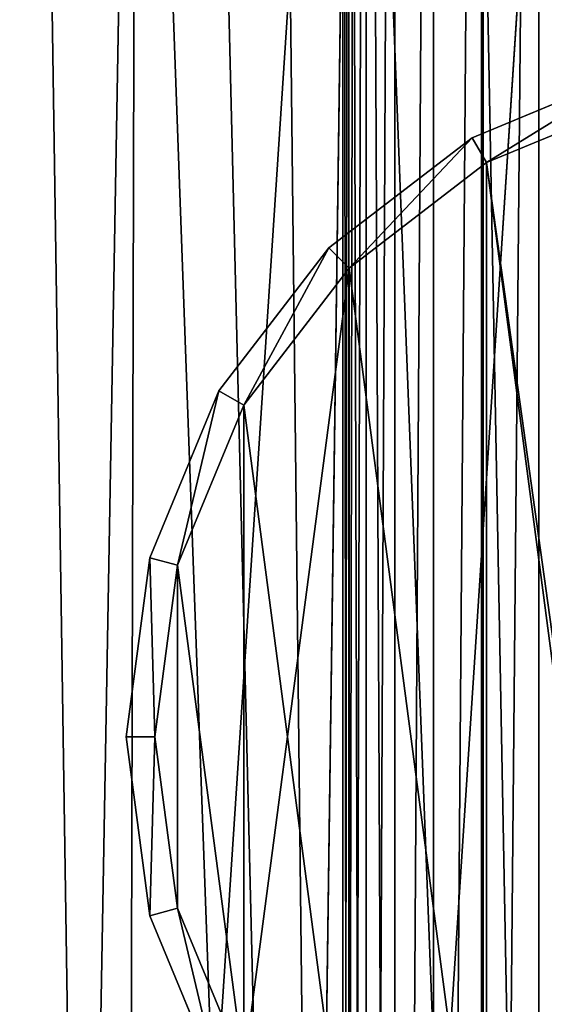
# Model space of a CAD drawing. Extents: x 0 to 21.4, y 0 to 18.7.
# Tile 82 of 256: x 9.86 to 10.412, y 7.695 to 8.732. Entities that reach past the tile are written whole.
import ezdxf

# ---------------------------------------------------------------- set-up
doc = ezdxf.new("R2010")
doc.units = 0
doc.header["$LTSCALE"] = 2.54
doc.layers.get('0').update_dxf_attribs({"color": 13, "linetype": 'CONTINUOUS'})

# ---------------------------------------------------------------- blocks, each defined once
blk = doc.blocks.new('GRUPUJ_35')
at = {"color": 253}
for p, q in [((0.5397, 1.4316, 0.447), (0.3641, 1.3589, 0.447)), ((0.3641, 1.3589, 2.1267), (0.5397, 1.4316, 2.1267)), ((0.5397, 1.4316, 0.447), (0.3641, 1.3589, 0.447)), ((0.3641, 1.3589, 2.1267), (0.5397, 1.4316, 2.1267)), ((0.5476, 1.4024, 2.1567), (0.3792, 1.3327, 2.1567)), ((0.5476, 1.4024, 0.417), (0.3792, 1.3327, 0.417)), ((0.5476, 1.4024, 0.417), (0.3792, 1.3327, 0.417)), ((0.5476, 1.4024, 2.1567), (0.3792, 1.3327, 2.1567)), ((0.3641, 1.3589, 0.447), (0.2133, 1.2431, 0.447)), ((0.3641, 1.3589, 2.1267), (0.2133, 1.2431, 2.1267)), ((0.3641, 1.3589, 0.447), (0.2133, 1.2431, 0.447)), ((0.3641, 1.3589, 2.1267), (0.2133, 1.2431, 2.1267)), ((0.3641, 1.3589, 0.447), (0.3641, 1.3589, 2.1267)), ((0.3641, 1.3589, 0.447), (0.3641, 1.3589, 2.1267)), ((0.3641, 1.3589, 0.447), (0.3792, 1.3327, 0.417)), ((0.3641, 1.3589, 0.447), (0.3792, 1.3327, 0.417)), ((0.3641, 1.3589, 2.1267), (0.3792, 1.3327, 2.1567)), ((0.3641, 1.3589, 2.1267), (0.3792, 1.3327, 2.1567)), ((0.3792, 1.3327, 2.1567), (0.2347, 1.2217, 2.1567)), ((0.3792, 1.3327, 0.417), (0.2347, 1.2217, 0.417)), ((0.3792, 1.3327, 0.417), (0.2347, 1.2217, 0.417)), ((0.3792, 1.3327, 2.1567), (0.2347, 1.2217, 2.1567)), ((0.2133, 1.2431, 0.447), (0.0976, 1.0923, 0.447)), ((0.2133, 1.2431, 2.1267), (0.0976, 1.0923, 2.1267)), ((0.2133, 1.2431, 0.447), (0.0976, 1.0923, 0.447)), ((0.2133, 1.2431, 2.1267), (0.0976, 1.0923, 2.1267)), ((0.2133, 1.2431, 0.447), (0.2133, 1.2431, 2.1267)), ((0.2133, 1.2431, 0.447), (0.2133, 1.2431, 2.1267)), ((0.2133, 1.2431, 0.447), (0.2347, 1.2217, 0.417)), ((0.2133, 1.2431, 0.447), (0.2347, 1.2217, 0.417)), ((0.2133, 1.2431, 2.1267), (0.2347, 1.2217, 2.1567)), ((0.2133, 1.2431, 2.1267), (0.2347, 1.2217, 2.1567)), ((0.2347, 1.2217, 2.1567), (0.1238, 1.0772, 2.1567)), ((0.2347, 1.2217, 0.417), (0.1238, 1.0772, 0.417)), ((0.2347, 1.2217, 0.417), (0.1238, 1.0772, 0.417)), ((0.2347, 1.2217, 2.1567), (0.1238, 1.0772, 2.1567)), ((0.0976, 1.0923, 0.447), (0.0248, 0.9167, 0.447)), ((0.0976, 1.0923, 2.1267), (0.0248, 0.9167, 2.1267)), ((0.0976, 1.0923, 0.447), (0.0248, 0.9167, 0.447)), ((0.0976, 1.0923, 2.1267), (0.0248, 0.9167, 2.1267)), ((0.0976, 1.0923, 0.447), (0.0976, 1.0923, 2.1267)), ((0.0976, 1.0923, 0.447), (0.0976, 1.0923, 2.1267)), ((0.1238, 1.0772, 0.417), (0.0976, 1.0923, 0.447)), ((0.1238, 1.0772, 0.417), (0.0976, 1.0923, 0.447)), ((0.1238, 1.0772, 2.1567), (0.0976, 1.0923, 2.1267)), ((0.1238, 1.0772, 2.1567), (0.0976, 1.0923, 2.1267)), ((0.1238, 1.0772, 2.1567), (0.054, 0.9089, 2.1567)), ((0.1238, 1.0772, 0.417), (0.054, 0.9089, 0.417)), ((0.1238, 1.0772, 0.417), (0.054, 0.9089, 0.417)), ((0.1238, 1.0772, 2.1567), (0.054, 0.9089, 2.1567)), ((0.0248, 0.9167, 0.447), (0, 0.7282, 0.447)), ((0.0248, 0.9167, 2.1267), (0, 0.7282, 2.1267)), ((0.0248, 0.9167, 2.1267), (0, 0.7282, 2.1267)), ((0.0248, 0.9167, 0.447), (0, 0.7282, 0.447)), ((0.0248, 0.9167, 0.447), (0.0248, 0.9167, 2.1267)), ((0.0248, 0.9167, 0.447), (0.0248, 0.9167, 2.1267)), ((0.054, 0.9089, 0.417), (0.0248, 0.9167, 0.447)), ((0.054, 0.9089, 2.1567), (0.0248, 0.9167, 2.1267)), ((0.054, 0.9089, 2.1567), (0.0248, 0.9167, 2.1267)), ((0.054, 0.9089, 0.417), (0.0248, 0.9167, 0.447)), ((0.054, 0.9089, 2.1567), (0.0303, 0.7282, 2.1567)), ((0.054, 0.9089, 0.417), (0.0303, 0.7282, 0.417)), ((0.054, 0.9089, 2.1567), (0.0303, 0.7282, 2.1567)), ((0.054, 0.9089, 0.417), (0.0303, 0.7282, 0.417)), ((0, 0.7282, 0.447), (0, 0.7282, 2.1267)), ((0, 0.7282, 0.447), (0, 0.7282, 2.1267)), ((0, 0.7282, 0.447), (0.0248, 0.5397, 0.447)), ((0, 0.7282, 2.1267), (0.0248, 0.5397, 2.1267)), ((0, 0.7282, 2.1267), (0.0303, 0.7282, 2.1567)), ((0, 0.7282, 2.1267), (0.0248, 0.5397, 2.1267)), ((0, 0.7282, 2.1267), (0.0303, 0.7282, 2.1567)), ((0, 0.7282, 0.447), (0.0303, 0.7282, 0.417)), ((0, 0.7282, 0.447), (0.0248, 0.5397, 0.447)), ((0, 0.7282, 0.447), (0.0303, 0.7282, 0.417)), ((0.0303, 0.7282, 2.1567), (0.054, 0.5476, 2.1567)), ((0.0303, 0.7282, 0.417), (0.054, 0.5476, 0.417)), ((0.0303, 0.7282, 2.1567), (0.054, 0.5476, 2.1567)), ((0.0303, 0.7282, 0.417), (0.054, 0.5476, 0.417)), ((0.054, 0.5476, 0.417), (0.0248, 0.5397, 0.447)), ((0.054, 0.5476, 2.1567), (0.0248, 0.5397, 2.1267)), ((0.054, 0.5476, 2.1567), (0.0248, 0.5397, 2.1267)), ((0.054, 0.5476, 0.417), (0.0248, 0.5397, 0.447)), ((0.0248, 0.5397, 0.447), (0.0248, 0.5397, 2.1267)), ((0.0248, 0.5397, 0.447), (0.0976, 0.3641, 0.447)), ((0.0248, 0.5397, 2.1267), (0.0976, 0.3641, 2.1267)), ((0.0248, 0.5397, 0.447), (0.0248, 0.5397, 2.1267)), ((0.0248, 0.5397, 0.447), (0.0976, 0.3641, 0.447)), ((0.0248, 0.5397, 2.1267), (0.0976, 0.3641, 2.1267)), ((0.054, 0.5476, 2.1567), (0.1238, 0.3792, 2.1567)), ((0.054, 0.5476, 0.417), (0.1238, 0.3792, 0.417)), ((0.054, 0.5476, 0.417), (0.1238, 0.3792, 0.417)), ((0.054, 0.5476, 2.1567), (0.1238, 0.3792, 2.1567))]:
    blk.add_line(p, q, dxfattribs=at)
mesh = blk.add_polyface(dxfattribs=at)
corners = [(0.3641, 1.3589, 2.1267), (0.5397, 1.4316, 0.447), (0.3641, 1.3589, 0.447), (0.5397, 1.4316, 2.1267)]
mesh.append_faces([[corners[k] for k in face] for face in [(0, 1, 2), (1, 0, 3)]], dxfattribs={"vtx0": -1, "color": 253})
mesh = blk.add_polyface(dxfattribs=at)
corners = [(0.5397, 1.4316, 0.447), (0.3792, 1.3327, 0.417), (0.3641, 1.3589, 0.447), (0.5476, 1.4024, 0.417)]
mesh.append_faces([[corners[k] for k in face] for face in [(0, 1, 2), (1, 0, 3)]], dxfattribs={"vtx0": -1, "color": 253})
mesh = blk.add_polyface(dxfattribs=at)
corners = [(0.3792, 1.3327, 2.1567), (0.5397, 1.4316, 2.1267), (0.3641, 1.3589, 2.1267), (0.5476, 1.4024, 2.1567)]
mesh.append_faces([[corners[k] for k in face] for face in [(0, 1, 2), (1, 0, 3)]], dxfattribs={"vtx0": -1, "color": 253})
mesh = blk.add_polyface(dxfattribs=at)
corners = [(0.054, 0.5476, 2.1567), (0.054, 0.9089, 2.1567), (0.0303, 0.7282, 2.1567), (0.1238, 0.3792, 2.1567), (0.1238, 1.0772, 2.1567), (0.2347, 0.2347, 2.1567), (0.2347, 1.2217, 2.1567), (0.3792, 0.1238, 2.1567), (0.3792, 1.3327, 2.1567), (0.5476, 0.054, 2.1567), (0.5476, 1.4024, 2.1567), (0.7282, 0.0303, 2.1567), (0.7282, 1.4262, 2.1567), (0.9089, 0.054, 2.1567), (0.9089, 1.4024, 2.1567), (1.0772, 1.3327, 2.1567), (1.0772, 0.1238, 2.1567), (1.2217, 1.2217, 2.1567), (1.2217, 0.2347, 2.1567), (1.3327, 0.3792, 2.1567), (1.3327, 1.0772, 2.1567), (1.4024, 0.9089, 2.1567), (1.4024, 0.5476, 2.1567), (1.4262, 0.7282, 2.1567)]
mesh.append_faces([[corners[k] for k in face] for face in [(0, 1, 2), (21, 22, 23)]], dxfattribs={"vtx0": -1, "color": 253})
mesh.append_faces([[corners[k] for k in face] for face in [(1, 3, 4), (4, 5, 6), (6, 7, 8), (8, 9, 10), (10, 11, 12), (12, 13, 14), (14, 13, 15), (15, 16, 17), (17, 19, 20), (20, 19, 21)]], dxfattribs={"vtx0": -1, "vtx1": -1, "color": 253})
mesh.append_faces([[corners[k] for k in face] for face in [(1, 0, 3), (4, 3, 5), (6, 5, 7), (8, 7, 9), (10, 9, 11), (12, 11, 13), (15, 13, 16), (17, 16, 18), (17, 18, 19), (21, 19, 22)]], dxfattribs={"vtx0": -1, "vtx2": -1, "color": 253})
mesh = blk.add_polyface(dxfattribs=at)
corners = [(0.5476, 1.4024, 0.417), (0.4633, 0.7282, 0.417), (0.3792, 1.3327, 0.417), (0.4723, 0.7968, 0.417), (0.4988, 0.8607, 0.417), (0.5409, 0.9156, 0.417), (0.5957, 0.9577, 0.417), (0.7282, 1.4262, 0.417), (0.6596, 0.9841, 0.417), (0.7282, 0.9932, 0.417), (0.9089, 1.4024, 0.417), (0.7968, 0.9841, 0.417), (0.8607, 0.9577, 0.417), (0.9156, 0.9156, 0.417), (1.0772, 1.3327, 0.417), (0.9577, 0.8607, 0.417), (0.9841, 0.7968, 0.417), (0.9932, 0.7282, 0.417), (0.054, 0.9089, 0.417), (0.054, 0.5476, 0.417), (0.0303, 0.7282, 0.417), (0.1238, 0.3792, 0.417), (0.1238, 1.0772, 0.417), (0.2347, 1.2217, 0.417), (0.2347, 0.2347, 0.417), (0.3792, 0.1238, 0.417), (0.5476, 0.054, 0.417), (0.4723, 0.6596, 0.417), (0.4988, 0.5957, 0.417), (0.5409, 0.5409, 0.417), (0.5957, 0.4988, 0.417), (0.7282, 0.0303, 0.417), (0.6596, 0.4723, 0.417), (0.7282, 0.4633, 0.417), (0.9089, 0.054, 0.417), (0.7968, 0.4723, 0.417), (0.8607, 0.4988, 0.417), (0.9156, 0.5409, 0.417), (1.0772, 0.1238, 0.417), (0.9577, 0.5957, 0.417), (0.9841, 0.6596, 0.417), (1.2217, 1.2217, 0.417), (1.2217, 0.2347, 0.417), (1.3327, 0.3792, 0.417), (1.3327, 1.0772, 0.417), (1.4024, 0.9089, 0.417), (1.4024, 0.5476, 0.417), (1.4262, 0.7282, 0.417)]
mesh.append_faces([[corners[k] for k in face] for face in [(18, 19, 20), (46, 45, 47)]], dxfattribs={"vtx0": -1, "color": 253})
mesh.append_faces([[corners[k] for k in face] for face in [(0, 1, 2), (1, 0, 3), (3, 0, 4), (4, 0, 5), (5, 0, 6), (6, 7, 8), (8, 7, 9), (9, 10, 11), (11, 10, 12), (12, 10, 13), (13, 14, 15), (15, 14, 16), (16, 14, 17), (19, 18, 21), (21, 23, 24), (24, 23, 25), (25, 2, 26), (26, 30, 31), (31, 33, 34), (34, 37, 38), (38, 41, 42), (42, 41, 43), (43, 45, 46)]], dxfattribs={"vtx0": -1, "vtx1": -1, "color": 253})
mesh.append_faces([[corners[k] for k in face] for face in [(26, 2, 1), (38, 17, 14)]], dxfattribs={"vtx0": -1, "vtx1": -1, "vtx2": -1, "color": 253})
mesh.append_faces([[corners[k] for k in face] for face in [(6, 0, 7), (9, 7, 10), (13, 10, 14), (21, 18, 22), (21, 22, 23), (25, 23, 2), (26, 1, 27), (26, 27, 28), (26, 28, 29), (26, 29, 30), (31, 30, 32), (31, 32, 33), (34, 33, 35), (34, 35, 36), (34, 36, 37), (38, 37, 39), (38, 39, 40), (38, 40, 17), (38, 14, 41), (43, 41, 44), (43, 44, 45)]], dxfattribs={"vtx0": -1, "vtx2": -1, "color": 253})
mesh = blk.add_polyface(dxfattribs=at)
corners = [(0.2133, 1.2431, 2.1267), (0.3641, 1.3589, 0.447), (0.2133, 1.2431, 0.447), (0.3641, 1.3589, 2.1267)]
mesh.append_faces([[corners[k] for k in face] for face in [(0, 1, 2), (1, 0, 3)]], dxfattribs={"vtx0": -1, "color": 253})
mesh = blk.add_polyface(dxfattribs=at)
corners = [(0.3641, 1.3589, 0.447), (0.2347, 1.2217, 0.417), (0.2133, 1.2431, 0.447), (0.3792, 1.3327, 0.417)]
mesh.append_faces([[corners[k] for k in face] for face in [(0, 1, 2), (1, 0, 3)]], dxfattribs={"vtx0": -1, "color": 253})
mesh = blk.add_polyface(dxfattribs=at)
corners = [(0.2347, 1.2217, 2.1567), (0.3641, 1.3589, 2.1267), (0.2133, 1.2431, 2.1267), (0.3792, 1.3327, 2.1567)]
mesh.append_faces([[corners[k] for k in face] for face in [(0, 1, 2), (1, 0, 3)]], dxfattribs={"vtx0": -1, "color": 253})
mesh = blk.add_polyface(dxfattribs=at)
corners = [(0.2133, 1.2431, 2.1267), (0.0976, 1.0923, 0.447), (0.0976, 1.0923, 2.1267), (0.2133, 1.2431, 0.447)]
mesh.append_faces([[corners[k] for k in face] for face in [(0, 1, 2), (1, 0, 3)]], dxfattribs={"vtx0": -1, "color": 253})
mesh = blk.add_polyface(dxfattribs=at)
corners = [(0.2133, 1.2431, 0.447), (0.1238, 1.0772, 0.417), (0.0976, 1.0923, 0.447), (0.2347, 1.2217, 0.417)]
mesh.append_faces([[corners[k] for k in face] for face in [(0, 1, 2), (1, 0, 3)]], dxfattribs={"vtx0": -1, "color": 253})
mesh = blk.add_polyface(dxfattribs=at)
corners = [(0.1238, 1.0772, 2.1567), (0.2133, 1.2431, 2.1267), (0.0976, 1.0923, 2.1267), (0.2347, 1.2217, 2.1567)]
mesh.append_faces([[corners[k] for k in face] for face in [(0, 1, 2), (1, 0, 3)]], dxfattribs={"vtx0": -1, "color": 253})
mesh = blk.add_polyface(dxfattribs=at)
corners = [(0.0248, 0.9167, 2.1267), (0.0976, 1.0923, 0.447), (0.0248, 0.9167, 0.447), (0.0976, 1.0923, 2.1267)]
mesh.append_faces([[corners[k] for k in face] for face in [(0, 1, 2), (1, 0, 3)]], dxfattribs={"vtx0": -1, "color": 253})
mesh = blk.add_polyface(dxfattribs=at)
corners = [(0.0976, 1.0923, 0.447), (0.054, 0.9089, 0.417), (0.0248, 0.9167, 0.447), (0.1238, 1.0772, 0.417)]
mesh.append_faces([[corners[k] for k in face] for face in [(0, 1, 2), (1, 0, 3)]], dxfattribs={"vtx0": -1, "color": 253})
mesh = blk.add_polyface(dxfattribs=at)
corners = [(0.054, 0.9089, 2.1567), (0.0976, 1.0923, 2.1267), (0.0248, 0.9167, 2.1267), (0.1238, 1.0772, 2.1567)]
mesh.append_faces([[corners[k] for k in face] for face in [(0, 1, 2), (1, 0, 3)]], dxfattribs={"vtx0": -1, "color": 253})
mesh = blk.add_polyface(dxfattribs=at)
corners = [(0.0248, 0.9167, 2.1267), (0, 0.7282, 0.447), (0, 0.7282, 2.1267), (0.0248, 0.9167, 0.447)]
mesh.append_faces([[corners[k] for k in face] for face in [(0, 1, 2), (1, 0, 3)]], dxfattribs={"vtx0": -1, "color": 253})
mesh = blk.add_polyface(dxfattribs=at)
corners = [(0.0303, 0.7282, 2.1567), (0.0248, 0.9167, 2.1267), (0, 0.7282, 2.1267), (0.054, 0.9089, 2.1567)]
mesh.append_faces([[corners[k] for k in face] for face in [(0, 1, 2), (1, 0, 3)]], dxfattribs={"vtx0": -1, "color": 253})
mesh = blk.add_polyface(dxfattribs=at)
corners = [(0.0248, 0.9167, 0.447), (0.0303, 0.7282, 0.417), (0, 0.7282, 0.447), (0.054, 0.9089, 0.417)]
mesh.append_faces([[corners[k] for k in face] for face in [(0, 1, 2), (1, 0, 3)]], dxfattribs={"vtx0": -1, "color": 253})
mesh = blk.add_polyface(dxfattribs=at)
corners = [(0.0248, 0.5397, 2.1267), (0, 0.7282, 0.447), (0.0248, 0.5397, 0.447), (0, 0.7282, 2.1267)]
mesh.append_faces([[corners[k] for k in face] for face in [(0, 1, 2), (1, 0, 3)]], dxfattribs={"vtx0": -1, "color": 253})
mesh = blk.add_polyface(dxfattribs=at)
corners = [(0.0248, 0.5397, 2.1267), (0.0303, 0.7282, 2.1567), (0, 0.7282, 2.1267), (0.054, 0.5476, 2.1567)]
mesh.append_faces([[corners[k] for k in face] for face in [(0, 1, 2), (1, 0, 3)]], dxfattribs={"vtx0": -1, "color": 253})
mesh = blk.add_polyface(dxfattribs=at)
corners = [(0.0303, 0.7282, 0.417), (0.0248, 0.5397, 0.447), (0, 0.7282, 0.447), (0.054, 0.5476, 0.417)]
mesh.append_faces([[corners[k] for k in face] for face in [(0, 1, 2), (1, 0, 3)]], dxfattribs={"vtx0": -1, "color": 253})
mesh = blk.add_polyface(dxfattribs=at)
corners = [(0.054, 0.5476, 0.417), (0.0976, 0.3641, 0.447), (0.0248, 0.5397, 0.447), (0.1238, 0.3792, 0.417)]
mesh.append_faces([[corners[k] for k in face] for face in [(0, 1, 2), (1, 0, 3)]], dxfattribs={"vtx0": -1, "color": 253})
mesh = blk.add_polyface(dxfattribs=at)
corners = [(0.0976, 0.3641, 2.1267), (0.054, 0.5476, 2.1567), (0.0248, 0.5397, 2.1267), (0.1238, 0.3792, 2.1567)]
mesh.append_faces([[corners[k] for k in face] for face in [(0, 1, 2), (1, 0, 3)]], dxfattribs={"vtx0": -1, "color": 253})
mesh = blk.add_polyface(dxfattribs=at)
corners = [(0.0976, 0.3641, 2.1267), (0.0248, 0.5397, 0.447), (0.0976, 0.3641, 0.447), (0.0248, 0.5397, 2.1267)]
mesh.append_faces([[corners[k] for k in face] for face in [(0, 1, 2), (1, 0, 3)]], dxfattribs={"vtx0": -1, "color": 253})
blk = doc.blocks.new('GRUPUJ_36')
at = {"color": 0}
for p, q in [((10.2424, 8.2982, 1.2785), (5.5755, 8.6029, 1.0967)), ((10.2424, 8.2982, 1.2785), (5.5755, 8.6029, 1.0967)), ((11.6441, 8.5965, 4.2245), (5.5755, 8.3619, 4.206)), ((11.6441, 8.5965, 4.2245), (5.5755, 8.3619, 4.206)), ((10.3456, 8.0484, 1.4245), (5.5755, 8.3619, 1.1627)), ((10.3456, 8.0484, 1.4245), (5.5755, 8.3619, 1.1627)), ((10.2424, 8.2982, 1.2785), (5.5755, 8.3619, 1.1627)), ((11.5887, 8.3504, 4.1468), (5.5755, 8.3619, 4.206)), ((11.5887, 8.3504, 4.1468), (5.5755, 8.3619, 4.206)), ((10.2424, 8.2982, 1.2785), (5.5755, 8.3619, 1.1627)), ((11.5887, 8.3504, 4.1468), (5.5755, 8.1329, 4.122)), ((11.5887, 8.3504, 4.1468), (5.5755, 8.1329, 4.122)), ((10.3456, 8.0484, 1.4245), (5.5755, 8.1329, 1.2707)), ((10.3456, 8.0484, 1.4245), (5.5755, 8.1329, 1.2707)), ((11.5107, 8.1176, 4.0435), (5.5755, 8.1329, 4.122)), ((11.5107, 8.1176, 4.0435), (5.5755, 8.1329, 4.122))]:
    blk.add_line(p, q, dxfattribs=at)
mesh = blk.add_polyface(dxfattribs=at)
corners = [(11.6441, 8.5965, 4.2245), (5.5755, 8.4824, 4.2317), (5.5755, 8.3619, 4.206), (5.5755, 8.6029, 4.2573)]
mesh.append_faces([[corners[k] for k in face] for face in [(0, 1, 2), (1, 0, 3)]], dxfattribs={"vtx0": -1, "color": 0})
mesh = blk.add_polyface(dxfattribs=at)
corners = [(10.2424, 8.2982, 1.2785), (5.5755, 8.6029, 1.0967), (10.1714, 8.5676, 1.1609)]
mesh.append_faces([[corners[k] for k in face] for face in [(0, 1, 2)]], dxfattribs={"color": 0})
mesh = blk.add_polyface(dxfattribs=at)
corners = [(10.2424, 8.2982, 1.2785), (5.5755, 8.3619, 1.1627), (5.5755, 8.6029, 1.0967)]
mesh.append_faces([[corners[k] for k in face] for face in [(0, 1, 2)]], dxfattribs={"color": 0})
mesh = blk.add_polyface(dxfattribs=at)
corners = [(11.6441, 8.5965, 4.2245), (5.5755, 8.3619, 4.206), (11.5887, 8.3504, 4.1468)]
mesh.append_faces([[corners[k] for k in face] for face in [(0, 1, 2)]], dxfattribs={"color": 0})
mesh = blk.add_polyface(dxfattribs=at)
corners = [(10.3456, 8.0484, 1.4245), (5.5755, 8.1329, 1.2707), (5.5755, 8.3619, 1.1627)]
mesh.append_faces([[corners[k] for k in face] for face in [(0, 1, 2)]], dxfattribs={"color": 0})
mesh = blk.add_polyface(dxfattribs=at)
corners = [(10.3456, 8.0484, 1.4245), (5.5755, 8.3619, 1.1627), (10.2424, 8.2982, 1.2785)]
mesh.append_faces([[corners[k] for k in face] for face in [(0, 1, 2)]], dxfattribs={"color": 0})
mesh = blk.add_polyface(dxfattribs=at)
corners = [(11.5887, 8.3504, 4.1468), (5.5755, 8.2041, 4.1481), (5.5755, 8.1329, 4.122), (5.5755, 8.283, 4.1771), (5.5755, 8.3619, 4.206)]
mesh.append_faces([[corners[k] for k in face] for face in [(0, 1, 2), (3, 0, 4)]], dxfattribs={"vtx0": -1, "color": 0})
mesh.append_faces([[corners[k] for k in face] for face in [(1, 0, 3)]], dxfattribs={"vtx0": -1, "vtx1": -1, "color": 0})
mesh = blk.add_polyface(dxfattribs=at)
corners = [(11.5887, 8.3504, 4.1468), (5.5755, 8.1329, 4.122), (11.5107, 8.1176, 4.0435)]
mesh.append_faces([[corners[k] for k in face] for face in [(0, 1, 2)]], dxfattribs={"color": 0})
mesh = blk.add_polyface(dxfattribs=at)
corners = [(10.3456, 8.0484, 1.4245), (5.5755, 7.9215, 1.4183), (5.5755, 8.1329, 1.2707), (10.4785, 7.8244, 1.5951)]
mesh.append_faces([[corners[k] for k in face] for face in [(0, 1, 2), (1, 0, 3)]], dxfattribs={"vtx0": -1, "color": 0})
mesh = blk.add_polyface(dxfattribs=at)
corners = [(11.5107, 8.1176, 4.0435), (5.5755, 8.028, 4.065), (5.5755, 7.9215, 4.0072), (5.5755, 8.1329, 4.122)]
mesh.append_faces([[corners[k] for k in face] for face in [(0, 1, 2), (1, 0, 3)]], dxfattribs={"vtx0": -1, "color": 0})
mesh = blk.add_polyface(dxfattribs=at)
corners = [(11.5107, 8.1176, 4.0435), (5.5755, 7.9215, 4.0072), (11.4121, 7.904, 3.9169)]
mesh.append_faces([[corners[k] for k in face] for face in [(0, 1, 2)]], dxfattribs={"color": 0})
blk = doc.blocks.new('OUTERSHELL')
at = {"color": 0}
for p, q in [((10.9801, 1.9561, 1.5749), (4.527, 1.9561, 1.5749)), ((10.9801, 1.9561, 1.5749), (4.527, 1.9561, 1.5749)), ((10.9801, 1.9561, 2.384), (4.527, 1.9561, 2.384)), ((10.9801, 1.9561, 2.384), (4.527, 1.9561, 2.384)), ((10.9801, 1.8965, 1.6259), (4.5229, 1.8981, 1.6247)), ((10.9801, 1.8965, 1.6259), (4.5229, 1.8981, 1.6247)), ((10.9801, 1.8965, 2.333), (4.5229, 1.8981, 2.3342)), ((10.9801, 1.8965, 2.333), (4.5229, 1.8981, 2.3342)), ((10.9801, 1.8455, 1.6856), (4.5111, 1.8454, 1.6856)), ((10.9801, 1.8455, 1.6856), (4.5111, 1.8454, 1.6856)), ((10.9801, 1.8455, 2.2733), (4.5111, 1.8454, 2.2733)), ((10.9801, 1.8455, 2.2733), (4.5111, 1.8454, 2.2733)), ((10.9801, 1.8045, 1.7524), (4.5013, 1.8045, 1.7524)), ((10.9801, 1.8045, 1.7524), (4.5013, 1.8045, 1.7524)), ((10.9801, 1.8045, 2.2064), (4.5013, 1.8045, 2.2064)), ((10.9801, 1.8045, 2.2064), (4.5013, 1.8045, 2.2064)), ((10.9801, 1.7745, 1.8249), (4.4941, 1.7745, 1.8249)), ((10.9801, 1.7745, 2.134), (4.4941, 1.7745, 2.134)), ((10.9801, 1.7745, 1.8249), (4.4941, 1.7745, 1.8249)), ((10.9801, 1.7745, 2.134), (4.4941, 1.7745, 2.134)), ((10.9801, 1.7562, 1.9012), (4.4897, 1.7562, 1.9012)), ((10.9801, 1.7562, 2.0577), (4.4897, 1.7562, 2.0577)), ((10.9801, 1.7562, 2.0577), (4.4897, 1.7562, 2.0577)), ((10.9801, 1.7562, 1.9012), (4.4897, 1.7562, 1.9012)), ((10.9801, 1.75, 1.9794), (4.4882, 1.75, 1.9794)), ((10.9801, 1.75, 1.9794), (4.4882, 1.75, 1.9794))]:
    blk.add_line(p, q, dxfattribs=at)
mesh = blk.add_polyface(dxfattribs=at)
corners = [(4.5323, 2.023, 1.5339), (10.9801, 1.9561, 1.5749), (4.527, 1.9561, 1.5749), (10.9801, 2.023, 1.5339)]
mesh.append_faces([[corners[k] for k in face] for face in [(0, 1, 2), (1, 0, 3)]], dxfattribs={"vtx0": -1, "color": 0})
mesh = blk.add_polyface(dxfattribs=at)
corners = [(10.9801, 1.9561, 2.384), (4.5323, 2.023, 2.4249), (4.527, 1.9561, 2.384), (10.9801, 2.023, 2.4249)]
mesh.append_faces([[corners[k] for k in face] for face in [(0, 1, 2), (1, 0, 3)]], dxfattribs={"vtx0": -1, "color": 0})
mesh = blk.add_polyface(dxfattribs=at)
corners = [(4.527, 1.9561, 1.5749), (10.9801, 1.8965, 1.6259), (4.5229, 1.8981, 1.6247), (10.9801, 1.9561, 1.5749)]
mesh.append_faces([[corners[k] for k in face] for face in [(0, 1, 2), (1, 0, 3)]], dxfattribs={"vtx0": -1, "color": 0})
mesh = blk.add_polyface(dxfattribs=at)
corners = [(10.9801, 1.8965, 2.333), (4.527, 1.9561, 2.384), (4.5229, 1.8981, 2.3342), (10.9801, 1.9561, 2.384)]
mesh.append_faces([[corners[k] for k in face] for face in [(0, 1, 2), (1, 0, 3)]], dxfattribs={"vtx0": -1, "color": 0})
mesh = blk.add_polyface(dxfattribs=at)
corners = [(10.9801, 1.8965, 1.6259), (4.5227, 1.8955, 1.6271), (4.5229, 1.8981, 1.6247), (10.9801, 1.8455, 1.6856), (4.5111, 1.8454, 1.6856)]
mesh.append_faces([[corners[k] for k in face] for face in [(0, 1, 2), (1, 3, 4)]], dxfattribs={"vtx0": -1, "color": 0})
mesh.append_faces([[corners[k] for k in face] for face in [(1, 0, 3)]], dxfattribs={"vtx0": -1, "vtx2": -1, "color": 0})
mesh = blk.add_polyface(dxfattribs=at)
corners = [(10.9801, 1.8455, 2.2733), (4.5227, 1.8955, 2.3318), (4.5111, 1.8454, 2.2733), (10.9801, 1.8965, 2.333), (4.5229, 1.8981, 2.3342)]
mesh.append_faces([[corners[k] for k in face] for face in [(0, 1, 2), (1, 3, 4)]], dxfattribs={"vtx0": -1, "color": 0})
mesh.append_faces([[corners[k] for k in face] for face in [(1, 0, 3)]], dxfattribs={"vtx0": -1, "vtx2": -1, "color": 0})
mesh = blk.add_polyface(dxfattribs=at)
corners = [(10.9801, 1.8045, 1.7524), (4.5111, 1.8454, 1.6856), (10.9801, 1.8455, 1.6856), (4.5013, 1.8045, 1.7524)]
mesh.append_faces([[corners[k] for k in face] for face in [(0, 1, 2), (1, 0, 3)]], dxfattribs={"vtx0": -1, "color": 0})
mesh = blk.add_polyface(dxfattribs=at)
corners = [(10.9801, 1.8045, 2.2064), (4.5111, 1.8454, 2.2733), (4.5013, 1.8045, 2.2064), (10.9801, 1.8455, 2.2733)]
mesh.append_faces([[corners[k] for k in face] for face in [(0, 1, 2), (1, 0, 3)]], dxfattribs={"vtx0": -1, "color": 0})
mesh = blk.add_polyface(dxfattribs=at)
corners = [(10.9801, 1.8045, 1.7524), (4.4941, 1.7745, 1.8249), (4.5013, 1.8045, 1.7524), (10.9801, 1.7745, 1.8249)]
mesh.append_faces([[corners[k] for k in face] for face in [(0, 1, 2), (1, 0, 3)]], dxfattribs={"vtx0": -1, "color": 0})
mesh = blk.add_polyface(dxfattribs=at)
corners = [(10.9801, 1.7745, 2.134), (4.5013, 1.8045, 2.2064), (4.4941, 1.7745, 2.134), (10.9801, 1.8045, 2.2064)]
mesh.append_faces([[corners[k] for k in face] for face in [(0, 1, 2), (1, 0, 3)]], dxfattribs={"vtx0": -1, "color": 0})
mesh = blk.add_polyface(dxfattribs=at)
corners = [(10.9801, 1.7745, 1.8249), (4.4897, 1.7562, 1.9012), (4.4941, 1.7745, 1.8249), (10.9801, 1.7562, 1.9012)]
mesh.append_faces([[corners[k] for k in face] for face in [(0, 1, 2), (1, 0, 3)]], dxfattribs={"vtx0": -1, "color": 0})
mesh = blk.add_polyface(dxfattribs=at)
corners = [(10.9801, 1.7562, 2.0577), (4.4941, 1.7745, 2.134), (4.4897, 1.7562, 2.0577), (10.9801, 1.7745, 2.134)]
mesh.append_faces([[corners[k] for k in face] for face in [(0, 1, 2), (1, 0, 3)]], dxfattribs={"vtx0": -1, "color": 0})
mesh = blk.add_polyface(dxfattribs=at)
corners = [(10.9801, 1.75, 1.9794), (4.4897, 1.7562, 2.0577), (4.4882, 1.75, 1.9794), (10.9801, 1.7562, 2.0577)]
mesh.append_faces([[corners[k] for k in face] for face in [(0, 1, 2), (1, 0, 3)]], dxfattribs={"vtx0": -1, "color": 0})
mesh = blk.add_polyface(dxfattribs=at)
corners = [(10.9801, 1.7562, 1.9012), (4.4882, 1.75, 1.9794), (4.4897, 1.7562, 1.9012), (10.9801, 1.75, 1.9794)]
mesh.append_faces([[corners[k] for k in face] for face in [(0, 1, 2), (1, 0, 3)]], dxfattribs={"vtx0": -1, "color": 0})
blk = doc.blocks.new('GRUPUJ_39')
at = {"color": 0}
blk.add_blockref('OUTERSHELL', (0, 0, 0.3), dxfattribs=at)
blk = doc.blocks.new('GRUPUJ_37')
at = {"color": 0}
for name, p in [('GRUPUJ_36', (0, 0, -0.6118)), ('GRUPUJ_39', (0.0262, 6.6, 6.9646))]:
    blk.add_blockref(name, p, dxfattribs=at)
blk = doc.blocks.new('KOMPONENT_7')
at = {"color": 253, "rotation": 270.0000000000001}
blk.add_blockref('GRUPUJ_37', (1.85, 15.384, 1.1186), dxfattribs=at)
at = {"color": 0}
blk.add_blockref('GRUPUJ_35', (9.9718, 7.2489, 4.4556), dxfattribs=at)

msp = doc.modelspace()

# ---------------------------------------------------------------- block references
at = {"color": 0}
msp.add_blockref('KOMPONENT_7', (0, 0), dxfattribs=at)

doc.saveas('drawing.dxf')
